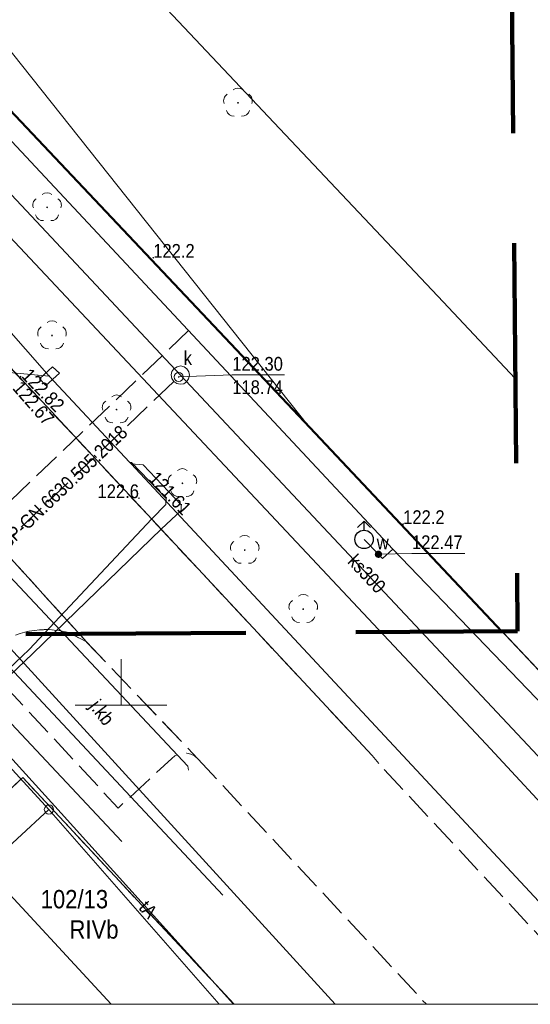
# Model space of a CAD drawing. Extents: x 6439600 to 6443631, y 5654340 to 5654937.
# Tile 45 of 54: x 6440994 to 6441022, y 5654734 to 5654787. Entities that reach past the tile are written whole.
import ezdxf
from ezdxf.enums import TextEntityAlignment as Align

# ---------------------------------------------------------------- set-up
doc = ezdxf.new("R2010")
doc.units = 0
doc.header["$MEASUREMENT"] = 0
for name, pattern in [('1.5_0.5', [2, 1.5, -0.5]), ('2', [0.9, 0.6, -0.3]), ('219-500', [0]), ('PRZER2-1', [3, 2, -1]), ('PRZER3-1', [4, 3, -1])]:
    doc.linetypes.add(name, pattern=pattern)
doc.layers.get('0').update_dxf_attribs({"color": 2, "linetype": 'CONTINUOUS', "lineweight": 5})
for name, color, linetype, lineweight in [('1ramki', 7, 'PRZER2-1', 18), ('z - kartowanie', 2, 'CONTINUOUS', 5), ('z - MPZT', 121, 'PRZER3-1', 18)]:
    doc.layers.add(name, color=color, linetype=linetype, lineweight=lineweight)
for name, color, linetype in [('202-punkt graniczny', 7, 'CONTINUOUS'), ('210-oznaczenie konturu użytku gruntowego', 7, 'CONTINUOUS'), ('211-numer działki ewidencyjnej', 7, 'CONTINUOUS'), ('217-kontur klasyfikacyjny', 7, 'CONTINUOUS'), ('218-kontur użytku gruntowego', 7, 'CONTINUOUS'), ('219-działka ewidencyjna', 7, 'CONTINUOUS'), ('drzewo liściaste', 7, 'CONTINUOUS'), ('hydrant', 7, 'CONTINUOUS'), ('jezdnia', 7, 'CONTINUOUS'), ('jezdnia-Atr17', 7, 'CONTINUOUS'), ('komora podziemna', 7, 'CONTINUOUS'), ('krawężnik', 7, 'CONTINUOUS'), ('obudowa ochronna przewodu', 7, 'CONTINUOUS'), ('pikieta naturalna', 7, 'CONTINUOUS'), ('pikieta naturalna-Atr2', 7, 'CONTINUOUS'), ('pikieta sztuczna', 7, 'CONTINUOUS'), ('pikieta sztuczna-Atr2', 7, 'CONTINUOUS'), ('przewód ciepłowniczy', 7, 'CONTINUOUS'), ('przewód elektroenergetyczny podziemny', 7, 'CONTINUOUS'), ('przewód kanalizacyjny', 7, 'CONTINUOUS'), ('przewód kanalizacyjny - ob. projektowany', 7, 'CONTINUOUS'), ('przewód kanalizacyjny - ob. projektowany-Atr1', 7, 'CONTINUOUS'), ('przewód kanalizacyjny-Atr1', 7, 'CONTINUOUS'), ('przewód telekomunikacyjny podziemny', 7, 'CONTINUOUS'), ('przewód telekomunikacyjny podziemny-Atr1', 7, 'CONTINUOUS'), ('przewód wodociągowy', 7, 'CONTINUOUS'), ('przewód wodociągowy - ob. projektowany', 7, 'CONTINUOUS'), ('rzedna', 7, 'CONTINUOUS'), ('rzedna-Atr2', 7, 'CONTINUOUS'), ('rzedna-Atr3', 7, 'CONTINUOUS'), ('właz do komory lub kanału - okrągły', 7, 'CONTINUOUS'), ('właz do komory lub kanału - okrągły-Atr17', 7, 'CONTINUOUS'), ('Zakres', 7, 'CONTINUOUS'), ('zasuwa lub zawór', 7, 'CONTINUOUS'), ('zasuwa lub zawór-Atr17', 7, 'CONTINUOUS')]:
    doc.layers.add(name, color=color, linetype=linetype)
doc.styles.add('MapaZas', font='geodezja.shx', dxfattribs={"width": 0.9})
doc.linetypes.add('NLZ', pattern='A,3,-1,[35,msgB.shx,S=0.008,R=0,X=-0.5,Y=0],3', length=7)

# ---------------------------------------------------------------- blocks, each defined once
blk = doc.blocks.new('202')
at = {"color": 0, "linetype": 'Continuous', "lineweight": 0}
blk.add_circle((0, 0), 0.25, dxfattribs=at)
blk = doc.blocks.new('OP021')
at = {"linetype": 'Continuous', "lineweight": 13}
h = blk.add_hatch(color=0, dxfattribs=at)
edge = h.paths.add_edge_path()
edge.add_arc((0, 0), 0.05, 0, 360)
at = {"color": 0, "linetype": 'Continuous', "lineweight": 13}
for centre, start, end in [((0, 0.4), 49.272, 130.728), ((-0.38, 0.124), 121.308, 202.548), ((0.38, 0.124), 337.452, 58.692), ((-0.235, -0.324), 193.221, 274.871), ((0.235, -0.324), 265.129, 346.779)]:
    blk.add_arc(centre, 0.4, start, end, dxfattribs=at)
blk = doc.blocks.new('PW01')
at = {"linetype": 'Continuous', "lineweight": 13}
h = blk.add_hatch(color=0, dxfattribs=at)
edge = h.paths.add_edge_path()
edge.add_arc((0, 0), 0.045, 0, 360)
blk = doc.blocks.new('US25')
at = {"linetype": 'Continuous', "lineweight": 0}
h = blk.add_hatch(color=0, dxfattribs=at)
edge = h.paths.add_edge_path()
edge.add_arc((0, 0), 0.2, 0, 360)
blk = doc.blocks.new('SUWH')
at = {"color": 0, "linetype": 'Continuous'}
for p in [(-0.354, 0.646), (0, 0.5), (0.354, 0.646)]:
    blk.add_line(p, (0, 1), dxfattribs=at)
blk.add_circle((0, 0), 0.5, dxfattribs=at)
blk = doc.blocks.new('US22')
at = {"color": 0, "linetype": 'Continuous', "lineweight": 13}
blk.add_circle((0, 0), 0.25, dxfattribs=at)

msp = doc.modelspace()

# ---------------------------------------------------------------- linework, layer by layer
at = {"color": 0, "lineweight": 13}
for p, q in [((6441000, 5654750), (6441000, 5654752.5)), ((6441000, 5654750), (6441000, 5654752.5)), ((6440997.5, 5654750), (6441002.5, 5654750)), ((6440997.5, 5654750), (6441002.5, 5654750))]:
    msp.add_line(p, q, dxfattribs=at)
at = {"layer": '1ramki', "color": 0, "linetype": 'Continuous', "lineweight": 13}
msp.add_lwpolyline([(6441061.201, 5654733.678), (6440774.191, 5654733.678), (6440774.191, 5654936.883), (6441061.201, 5654936.883)], close=True, dxfattribs=at)
at = {"layer": '217-kontur klasyfikacyjny', "color": 3, "linetype": 'Continuous', "lineweight": 13, "flags": 128}
for points in [[(6441010.23, 5654765.19), (6440964.89, 5654822.25)], [(6440964.89, 5654822.25), (6441010.23, 5654765.19)], [(6440960.56, 5654817.8), (6441010.23, 5654765.19)], [(6440996.06, 5654744.3), (6440984.25, 5654757.15)]]:
    msp.add_lwpolyline(points, dxfattribs=at)
at = {"layer": '217-kontur klasyfikacyjny', "color": 3, "linetype": 'Continuous', "lineweight": 13}
for points in [[(6441010.23, 5654765.19), (6441039.964, 5654733.678)], [(6441005.347, 5654733.678), (6440996.06, 5654744.3)], [(6440992.58, 5654741.1), (6440999.458, 5654733.678)]]:
    msp.add_lwpolyline(points, dxfattribs=at)
at = {"layer": '218-kontur użytku gruntowego', "color": 3, "linetype": 'Continuous', "lineweight": 13, "flags": 128}
for points in [[(6440960.56, 5654817.8), (6441010.23, 5654765.19)], [(6441010.23, 5654765.19), (6440960.56, 5654817.8)], [(6440996.06, 5654744.3), (6440984.25, 5654757.15)], [(6440984.25, 5654757.15), (6440996.06, 5654744.3)]]:
    msp.add_lwpolyline(points, dxfattribs=at)
at = {"layer": '218-kontur użytku gruntowego', "color": 3, "linetype": 'Continuous', "lineweight": 13}
for points in [[(6441039.964, 5654733.678), (6441010.23, 5654765.19)], [(6441010.23, 5654765.19), (6441039.964, 5654733.678)], [(6440996.06, 5654744.3), (6441005.347, 5654733.678)], [(6441005.347, 5654733.678), (6440996.06, 5654744.3)], [(6440992.58, 5654741.1), (6440999.458, 5654733.678)], [(6440999.458, 5654733.678), (6440992.58, 5654741.1)]]:
    msp.add_lwpolyline(points, dxfattribs=at)
at = {"layer": '219-działka ewidencyjna', "color": 3, "linetype": '219-500', "lineweight": 13}
for points in [[(6441039.966, 5654733.678), (6440960.56, 5654817.8)], [(6440979.07, 5654769.37), (6441011.675, 5654733.678)], [(6441005.347, 5654733.678), (6440996.06, 5654744.3)]]:
    msp.add_lwpolyline(points, dxfattribs=at)
at = {"layer": '219-działka ewidencyjna', "color": 3, "linetype": '219-500', "lineweight": 13, "flags": 128}
for points in [[(6440996.06, 5654744.3), (6440984.25, 5654757.15)], [(6440992.58, 5654741.1), (6440996.06, 5654744.3)]]:
    msp.add_lwpolyline(points, dxfattribs=at)
at = {"layer": 'jezdnia', "color": 7, "linetype": '1.5_0.5', "lineweight": 13}
for points in [[(6440861.609, 5654900.411), (6440863.69, 5654898.18), (6440871.93, 5654889.17), (6440876.06, 5654884.79), (6440879.48, 5654881.22), (6440906.8, 5654851.86), (6440923.44, 5654833.94), (6440929.76, 5654827.01), (6440946.76, 5654808.73), (6440952.95, 5654802.31), (6440964.82, 5654789.35), (6440983.59, 5654769.41), (6440986.02, 5654766.81), (6440986.68, 5654766.1), (6440989.64, 5654762.78), (6440998.11, 5654753.44), (6441004.18, 5654747.07), (6441016.644, 5654733.678)], [(6441026.268, 5654733.678), (6441014.05, 5654746.81), (6441013.69, 5654747.24), (6440979.44, 5654783.96), (6440979.03, 5654784.41), (6440957.47, 5654807.58), (6440948.41, 5654817.56), (6440937.72, 5654829.04), (6440912.17, 5654856.41), (6440871.169, 5654900.411)], [(6440994.24, 5654753.81), (6440994.49, 5654753.9), (6440994.75, 5654753.97), (6440994.96, 5654754.02), (6440995.28, 5654754.07), (6440995.54, 5654754.1), (6440995.81, 5654754.11), (6440996.08, 5654754.11), (6440996.35, 5654754.09), (6440996.62, 5654754.06), (6440996.88, 5654754.01), (6440997.14, 5654753.95), (6440998.11, 5654753.44), (6440989.64, 5654762.78)], [(6441006.17, 5654733.678), (6440994.63, 5654746.05), (6440991.14, 5654742.8)]]:
    msp.add_lwpolyline(points, dxfattribs=at)
at = {"layer": 'jezdnia', "color": 7, "linetype": '1.5_0.5', "lineweight": 13, "flags": 128}
msp.add_lwpolyline([(6440992.26, 5654752.55), (6440999.84, 5654744.38), (6441002.76, 5654747.09), (6441002.93, 5654747.23), (6441003.14, 5654747.32), (6441003.35, 5654747.37), (6441003.58, 5654747.38), (6441003.8, 5654747.32), (6441004, 5654747.22), (6441004.18, 5654747.07), (6440998.11, 5654753.44), (6440997.14, 5654753.95), (6440996.88, 5654754.01), (6440996.62, 5654754.06), (6440996.35, 5654754.09), (6440996.08, 5654754.11), (6440995.81, 5654754.11), (6440995.54, 5654754.1), (6440995.28, 5654754.07), (6440995.01, 5654754.03), (6440994.75, 5654753.97), (6440994.49, 5654753.9), (6440994.24, 5654753.81), (6440993.99, 5654753.71), (6440993.75, 5654753.6), (6440993.51, 5654753.47), (6440993.28, 5654753.32), (6440993.06, 5654753.16), (6440992.84, 5654753), (6440992.62, 5654752.83), (6440992.4, 5654752.67)], close=True, dxfattribs=at)
at = {"layer": 'komora podziemna', "color": 6, "linetype": 'Continuous', "lineweight": 13, "flags": 128}
msp.add_lwpolyline([(6440995.55, 5654767.79), (6440996.26, 5654768.45), (6440996.63, 5654768.1), (6440995.89, 5654767.42)], close=True, dxfattribs=at)
at = {"layer": 'komora podziemna', "color": 32, "linetype": 'Continuous', "lineweight": 13, "flags": 128}
msp.add_lwpolyline([(6441003.73, 5654767.98), (6441003.68, 5654767.79), (6441003.57, 5654767.63), (6441003.41, 5654767.52), (6441003.22, 5654767.49), (6441003.03, 5654767.53), (6441002.87, 5654767.64), (6441002.76, 5654767.81), (6441002.73, 5654768), (6441002.77, 5654768.19), (6441002.88, 5654768.34), (6441003.05, 5654768.45), (6441003.24, 5654768.49), (6441003.43, 5654768.44), (6441003.58, 5654768.33), (6441003.69, 5654768.17)], close=True, dxfattribs=at)
at = {"layer": 'krawężnik', "color": 7, "linetype": 'Continuous', "lineweight": 13, "flags": 128}
msp.add_lwpolyline([(6440948.99, 5654816.93), (6440957.47, 5654807.58), (6440979.03, 5654784.41), (6440979.44, 5654783.96), (6441013.69, 5654747.24)], dxfattribs=at)
at = {"layer": 'krawężnik', "color": 7, "linetype": 'Continuous', "lineweight": 13}
for points in [[(6440998.11, 5654753.44), (6440997.14, 5654753.95), (6440996.88, 5654754.01), (6440996.62, 5654754.06), (6440996.35, 5654754.09), (6440996.08, 5654754.11), (6440995.81, 5654754.11), (6440995.54, 5654754.1), (6440995.28, 5654754.07), (6440995.01, 5654754.03), (6440994.75, 5654753.97), (6440994.49, 5654753.9), (6440994.24, 5654753.81)], [(6440991.14, 5654742.8), (6440994.63, 5654746.05), (6441006.17, 5654733.678)]]:
    msp.add_lwpolyline(points, dxfattribs=at)
at = {"layer": 'obudowa ochronna przewodu', "color": 7, "linetype": 'Continuous', "lineweight": 35, "flags": 128}
for points in [[(6440994.99, 5654753.03), (6441001.67, 5654760.15)], [(6441002.2, 5654759.61), (6440995.18, 5654752.8)]]:
    msp.add_lwpolyline(points, dxfattribs=at)
at = {"layer": 'przewód ciepłowniczy', "color": 212, "linetype": 'Continuous', "lineweight": 13, "flags": 128}
msp.add_lwpolyline([(6440996.08, 5654767.94), (6440985.86, 5654779.56), (6440988.36, 5654781.95), (6440985.72, 5654784.83), (6440983.15, 5654782.56), (6440958.66, 5654808.49), (6440928.7, 5654840.55)], dxfattribs=at)
at = {"layer": 'przewód ciepłowniczy', "color": 212, "linetype": 'Continuous', "lineweight": 13}
for points in [[(6441027.977, 5654733.678), (6441024.25, 5654737.71), (6441000.55, 5654763.15), (6441000.46, 5654763.24), (6440996.08, 5654767.94)], [(6440983.606, 5654733.678), (6440984.8, 5654734.91), (6440985.71, 5654735.79), (6440985.71, 5654736.08), (6440981.54, 5654740.17), (6440981.56, 5654740.44), (6440991.14, 5654749.4), (6440994.99, 5654753.03), (6441001.67, 5654760.15), (6441002.44, 5654760.94), (6441002.46, 5654761.27), (6441000.56, 5654763.22), (6441000.46, 5654763.24)], [(6440983.262, 5654733.678), (6440984.67, 5654735.08), (6440985.26, 5654735.64), (6440985.31, 5654736.02), (6440981.53, 5654739.71), (6440981.57, 5654740.02), (6440991.34, 5654749.15), (6440995.18, 5654752.8), (6441002.2, 5654759.61), (6441003.28, 5654760.61), (6441003.28, 5654760.92), (6441001.2, 5654763.1), (6441000.55, 5654763.15)]]:
    msp.add_lwpolyline(points, dxfattribs=at)
at = {"layer": 'przewód elektroenergetyczny podziemny', "color": 1, "linetype": 'Continuous', "lineweight": 13}
msp.add_lwpolyline([(6440965.45, 5654805.6), (6440983.91, 5654786.04), (6440989.99, 5654779.72), (6441019.91, 5654747.86), (6441033.055, 5654733.678)], dxfattribs=at)
at = {"layer": 'przewód elektroenergetyczny podziemny', "color": 1, "linetype": 'Continuous', "lineweight": 13, "flags": 128}
for points in [[(6440983.87, 5654767.7), (6441003.63, 5654746.66), (6441003.68, 5654746.45)], [(6441000.03, 5654742.56), (6440980.28, 5654763.6)]]:
    msp.add_lwpolyline(points, dxfattribs=at)
at = {"layer": 'przewód kanalizacyjny', "color": 34, "linetype": 'Continuous', "lineweight": 13, "flags": 128}
for points in [[(6441003.23, 5654767.99), (6440982.61, 5654790.01)], [(6441005.55, 5654739.63), (6440970.84, 5654776.69)], [(6441023.56, 5654746.33), (6441003.23, 5654767.99)]]:
    msp.add_lwpolyline(points, dxfattribs=at)
at = {"layer": 'przewód kanalizacyjny - ob. projektowany', "color": 34, "linetype": '1.5_0.5', "lineweight": 13, "flags": 128}
for points in [[(6441002.87, 5654767.64), (6440981.89, 5654747.61)], [(6440998.66, 5654763.49), (6440998.52, 5654763.63)]]:
    msp.add_lwpolyline(points, dxfattribs=at)
at = {"layer": 'przewód telekomunikacyjny podziemny', "color": 30, "linetype": 'Continuous', "lineweight": 13}
msp.add_lwpolyline([(6441006.119, 5654733.678), (6440996.73, 5654744.11), (6440978.27, 5654764.44), (6440977.71, 5654764.81)], dxfattribs=at)
at = {"layer": 'przewód wodociągowy', "color": 5, "linetype": 'Continuous', "lineweight": 13, "flags": 128}
for points in [[(6440943.88, 5654834.39), (6441014.82, 5654758.5)], [(6441014.82, 5654758.5), (6441014.26, 5654757.99), (6441014.03, 5654758.22), (6441013.25, 5654759.03)]]:
    msp.add_lwpolyline(points, dxfattribs=at)
at = {"layer": 'przewód wodociągowy', "color": 5, "linetype": 'Continuous', "lineweight": 13}
msp.add_lwpolyline([(6441014.82, 5654758.5), (6441038.683, 5654733.678)], dxfattribs=at)
at = {"layer": 'przewód wodociągowy - ob. projektowany', "color": 5, "linetype": '1.5_0.5', "lineweight": 13}
msp.add_lwpolyline([(6441003.7, 5654770.45), (6440978.86, 5654746.71), (6440965.265, 5654733.678)], dxfattribs=at)
at = {"layer": 'rzedna-Atr2', "color": 6, "lineweight": 13, "flags": 128}
msp.add_lwpolyline([(6440996.08, 5654767.94), (6440991.9, 5654768.32), (6440989.046, 5654768.32)], dxfattribs=at)
at = {"layer": 'rzedna-Atr2', "color": 7, "lineweight": 13, "flags": 128}
msp.add_lwpolyline([(6441003.14, 5654767.89), (6441006.06, 5654768), (6441008.908, 5654768)], dxfattribs=at)
at = {"layer": 'rzedna-Atr2', "color": 5, "lineweight": 13, "flags": 128}
msp.add_lwpolyline([(6441014.03, 5654758.22), (6441015.86, 5654758.27), (6441018.751, 5654758.27)], dxfattribs=at)
at = {"layer": 'z - MPZT', "linetype": 'Continuous', "lineweight": 50}
msp.add_lwpolyline([(6440892.41, 5654890.767), (6440947.07, 5654832.59), (6440960.56, 5654817.8), (6441010.281, 5654765.126), (6441020.769, 5654754.015)], dxfattribs=at)
at = {"layer": 'z - MPZT', "linetype": 'NLZ', "lineweight": 35}
msp.add_lwpolyline([(6441021.497, 5654767.812), (6441017.553, 5654771.991), (6440981.282, 5654810.416)], dxfattribs=at)
at = {"layer": 'Zakres', "color": 221, "linetype": '2', "lineweight": 140, "ltscale": 20, "flags": 128}
msp.add_lwpolyline([(6441020.39, 5654892.11), (6440805.9, 5654889.86), (6440806.46, 5654752.7), (6441021.62, 5654754.02)], close=True, dxfattribs=at)

# ---------------------------------------------------------------- block references
at = {"layer": '202-punkt graniczny', "color": 3, "linetype": 'Continuous', "lineweight": 13}
msp.add_blockref('202', (6440996.06, 5654744.3), dxfattribs=at)
at = {"layer": 'drzewo liściaste', "color": 94, "linetype": 'Continuous', "lineweight": 13}
for p in [(6441006.37, 5654782.84), (6440995.96, 5654777.14), (6441006.74, 5654758.45), (6441009.93, 5654755.23)]:
    msp.add_blockref('OP021', p, dxfattribs=at)
at = {"layer": 'hydrant', "color": 5, "linetype": 'Continuous', "lineweight": 13}
msp.add_blockref('SUWH', (6441013.25, 5654759.03), dxfattribs=at)
at = {"layer": 'pikieta naturalna', "color": 7, "linetype": 'Continuous', "lineweight": 13}
for p in [(6441001.75, 5654774.39), (6441000.97, 5654761.28), (6441015.38, 5654759.87)]:
    msp.add_blockref('PW01', p, dxfattribs=at)
at = {"layer": 'pikieta sztuczna', "color": 7, "linetype": 'Continuous', "lineweight": 13}
msp.add_blockref('PW01', (6440994.52, 5654767.91), dxfattribs=at)
at = {"layer": 'rzedna', "color": 6, "linetype": 'Continuous', "lineweight": 13}
msp.add_blockref('PW01', (6440996.08, 5654767.94), dxfattribs=at)
at = {"layer": 'rzedna', "color": 34, "linetype": 'Continuous', "lineweight": 13}
msp.add_blockref('PW01', (6441003.14, 5654767.89), dxfattribs=at)
at = {"layer": 'rzedna', "color": 212, "linetype": 'Continuous', "lineweight": 13}
msp.add_blockref('PW01', (6441003.28, 5654760.92), dxfattribs=at)
at = {"layer": 'rzedna', "color": 5, "linetype": 'Continuous', "lineweight": 13}
msp.add_blockref('PW01', (6441014.03, 5654758.22), dxfattribs=at)
at = {"layer": 'właz do komory lub kanału - okrągły', "color": 7, "linetype": 'Continuous', "lineweight": 13}
msp.add_blockref('US22', (6441003.14, 5654767.89), dxfattribs=at)
at = {"layer": 'z - kartowanie', "color": 94, "linetype": 'Continuous', "lineweight": 13}
for p in [(6440996.23, 5654770.15), (6440999.75, 5654766.11), (6441003.34, 5654762.09)]:
    msp.add_blockref('OP021', p, dxfattribs=at)
at = {"layer": 'zasuwa lub zawór', "color": 5, "linetype": 'Continuous', "lineweight": 13}
msp.add_blockref('US25', (6441014.03, 5654758.22), dxfattribs=at)

# ---------------------------------------------------------------- texts
at = {"layer": '210-oznaczenie konturu użytku gruntowego', "color": 3, "linetype": 'Continuous', "lineweight": 13, "style": 'MapaZas', "width": 0.9}
msp.add_text('RIVb', height=1, dxfattribs=at).set_placement((6440997.182, 5654737.26))
at = {"layer": '211-numer działki ewidencyjnej', "color": 3, "linetype": 'Continuous', "lineweight": 13, "style": 'MapaZas', "width": 0.9}
msp.add_text('102/13', height=1, dxfattribs=at).set_placement((6440995.609, 5654739.912), align=Align.TOP_LEFT)
at = {"layer": 'jezdnia-Atr17', "color": 7, "lineweight": 13, "style": 'MapaZas', "width": 0.9}
msp.add_text('j.kb', height=0.75, rotation=307.654, dxfattribs=at).set_placement((6440998.23, 5654749.92))
at = {"layer": 'pikieta naturalna-Atr2', "color": 7, "lineweight": 13, "style": 'MapaZas', "width": 0.9}
for p in [(6441001.75, 5654774.39), (6441015.38, 5654759.87)]:
    msp.add_text('122.2', height=0.75, dxfattribs=at).set_placement(p)
msp.add_text('122.6', height=0.75, dxfattribs=at).set_placement((6441000.97, 5654761.28), align=Align.RIGHT)
at = {"layer": 'pikieta sztuczna-Atr2', "color": 7, "lineweight": 13, "style": 'MapaZas', "width": 0.9}
msp.add_text('122.82', height=0.75, rotation=313.828, dxfattribs=at).set_placement((6440994.52, 5654767.91))
msp.add_text('122.67', height=0.75, rotation=311.102, dxfattribs=at).set_placement((6440994.6, 5654767.75), align=Align.TOP_LEFT)
at = {"layer": 'przewód kanalizacyjny - ob. projektowany-Atr1', "color": 34, "lineweight": 13, "style": 'MapaZas', "width": 0.9}
msp.add_text('proj. k SP-GN.6630.505.2018', height=0.75, rotation=43.67, dxfattribs=at).set_placement((6440995.87, 5654760.96), align=Align.MIDDLE_CENTER)
at = {"layer": 'przewód kanalizacyjny-Atr1', "color": 34, "lineweight": 13, "style": 'MapaZas', "width": 0.9}
msp.add_text('ks300', height=0.75, rotation=313.185, dxfattribs=at).set_placement((6441013.4, 5654757.16), align=Align.MIDDLE_CENTER)
at = {"layer": 'przewód telekomunikacyjny podziemny-Atr1', "color": 30, "lineweight": 13, "style": 'MapaZas', "width": 0.9}
msp.add_text('tA', height=0.75, rotation=311.99, dxfattribs=at).set_placement((6441001.47, 5654738.85), align=Align.MIDDLE_CENTER)
at = {"layer": 'rzedna-Atr2', "color": 7, "lineweight": 13, "style": 'MapaZas', "width": 0.9}
msp.add_text('122.30', height=0.75, dxfattribs=at).set_placement((6441006.06, 5654768.008), align=Align.BOTTOM_LEFT)
at = {"layer": 'rzedna-Atr2', "color": 212, "lineweight": 13, "style": 'MapaZas', "width": 0.9}
msp.add_text('121.61', height=0.75, rotation=313.654, dxfattribs=at).set_placement((6441001.72, 5654762.55), align=Align.MIDDLE_LEFT)
at = {"layer": 'rzedna-Atr2', "color": 5, "lineweight": 13, "style": 'MapaZas', "width": 0.9}
msp.add_text('122.47', height=0.75, dxfattribs=at).set_placement((6441015.86, 5654758.277), align=Align.BOTTOM_LEFT)
at = {"layer": 'rzedna-Atr3', "color": 7, "lineweight": 13, "style": 'MapaZas', "width": 0.9}
msp.add_text('118.74', height=0.75, dxfattribs=at).set_placement((6441006.06, 5654766.732), align=Align.BOTTOM_LEFT)
at = {"layer": 'właz do komory lub kanału - okrągły-Atr17', "color": 7, "lineweight": 13, "style": 'MapaZas', "width": 0.9}
msp.add_text('k', height=0.75, dxfattribs=at).set_placement((6441003.41, 5654768.55))
at = {"layer": 'zasuwa lub zawór-Atr17', "color": 5, "lineweight": 13, "style": 'MapaZas', "width": 0.9}
msp.add_text('w', height=0.75, dxfattribs=at).set_placement((6441013.94, 5654758.49))

doc.saveas('drawing.dxf')
